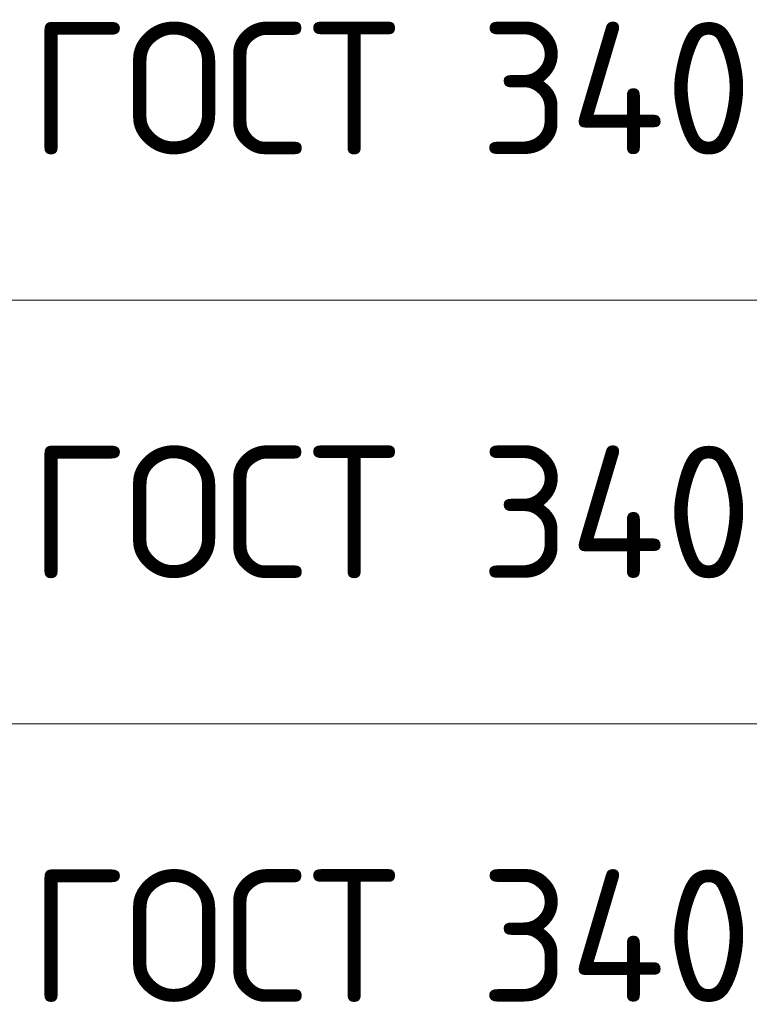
# Model space of a CAD drawing. Header units: metres. Extents: x -38 to 97, y -15 to 21.
# Tile 57 of 82: x 70.33 to 71.71, y 3.94 to 5.8. Entities that reach past the tile are written whole.
import ezdxf

# ---------------------------------------------------------------- set-up
doc = ezdxf.new("R2010")
doc.units = ezdxf.units.M
doc.styles.add('ISOCPEUR', font='txt')

msp = doc.modelspace()

# ---------------------------------------------------------------- linework, layer by layer
at = {"color": 7, "linetype": 'Continuous', "lineweight": 13, "transparency": 33554687}
for p, q in [((86.4198, 5.2717), (67.9198, 5.2717)), ((86.4198, 4.4717), (67.9198, 4.4717))]:
    msp.add_line(p, q, dxfattribs=at)

# ---------------------------------------------------------------- texts
at = {"color": 7, "linetype": 'Continuous', "lineweight": 35, "transparency": 33554687, "char_height": 0.25, "width": 2.743715, "attachment_point": 7, "style": 'ISOCPEUR'}
for insert in [(70.3506, 5.5467), (70.3506, 4.7467), (70.3506, 3.9467)]:
    msp.add_mtext('\\W0.96;ГОСТ 34028-2016', dxfattribs=dict(at, insert=insert))

doc.saveas('drawing.dxf')
